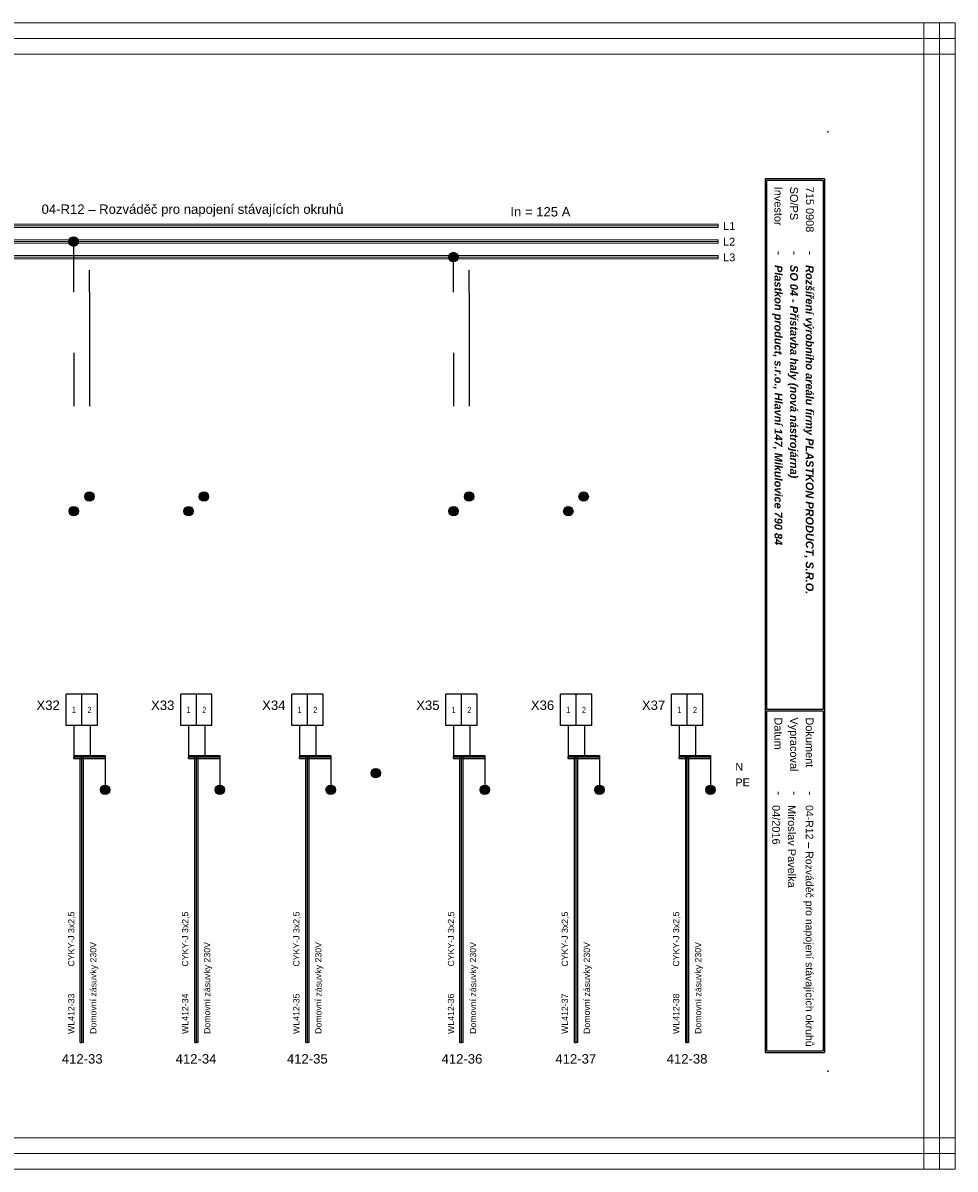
# Model space of a CAD drawing. Extents: x -1152 to 4054, y -4939 to -4246.
# Tile 11 of 19: x 1705 to 2003, y -4939 to -4573. Entities that reach past the tile are written whole.
import ezdxf
from ezdxf.enums import TextEntityAlignment as Align

# ---------------------------------------------------------------- set-up
doc = ezdxf.new("R2010")
doc.units = 0
doc.header["$MEASUREMENT"] = 0
for name, color, linetype in [('1-KRESBA', 7, 'Continuous'), ('__Bílá', 7, 'Continuous'), ('__Oranžová', 30, 'Continuous'), ('__Rudá 010', 10, 'Continuous'), ('__Vínová 220', 220, 'Continuous'), ('__Zelená', 3, 'Continuous')]:
    doc.layers.add(name, color=color, linetype=linetype)
doc.styles.add('Arial', font='arial.ttf')
doc.styles.add('GENERATED_STYLE_1', font='arial.ttf')

# ---------------------------------------------------------------- blocks, each defined once
blk = doc.blocks.new('L0001A02')
at = {"linetype": 'Continuous'}
h = blk.add_hatch(color=256, dxfattribs=at)
edge = h.paths.add_edge_path()
edge.add_arc((0, 0), 1.5, 0, 360)
blk.add_circle((0, 0), 1.5)

msp = doc.modelspace()

# ---------------------------------------------------------------- linework, layer by layer
for p, q in [((1723.63, -4787.73), (1718.63, -4787.73)), ((1718.63, -4797.73), (1718.63, -4787.73)), ((1723.63, -4797.73), (1723.63, -4787.73)), ((1728.63, -4787.73), (1723.63, -4787.73)), ((1723.63, -4797.73), (1723.63, -4787.73)), ((1728.63, -4797.73), (1728.63, -4787.73)), ((1760.25, -4787.73), (1755.25, -4787.73)), ((1755.25, -4797.73), (1755.25, -4787.73)), ((1760.25, -4797.73), (1760.25, -4787.73)), ((1765.25, -4787.73), (1760.25, -4787.73)), ((1760.25, -4797.73), (1760.25, -4787.73)), ((1765.25, -4797.73), (1765.25, -4787.73)), ((1795.73, -4787.73), (1790.73, -4787.73)), ((1790.73, -4797.73), (1790.73, -4787.73)), ((1795.73, -4797.73), (1795.73, -4787.73)), ((1800.73, -4787.73), (1795.73, -4787.73)), ((1795.73, -4797.73), (1795.73, -4787.73)), ((1800.73, -4797.73), (1800.73, -4787.73)), ((1844.95, -4787.73), (1839.95, -4787.73)), ((1839.95, -4797.73), (1839.95, -4787.73)), ((1844.95, -4797.73), (1844.95, -4787.73)), ((1849.95, -4787.73), (1844.95, -4787.73)), ((1844.95, -4797.73), (1844.95, -4787.73)), ((1849.95, -4797.73), (1849.95, -4787.73)), ((1881.57, -4787.73), (1876.57, -4787.73)), ((1876.57, -4797.73), (1876.57, -4787.73)), ((1881.57, -4797.73), (1881.57, -4787.73)), ((1886.57, -4787.73), (1881.57, -4787.73)), ((1881.57, -4797.73), (1881.57, -4787.73)), ((1886.57, -4797.73), (1886.57, -4787.73)), ((1917.05, -4787.73), (1912.05, -4787.73)), ((1912.05, -4797.73), (1912.05, -4787.73)), ((1917.05, -4797.73), (1917.05, -4787.73)), ((1922.05, -4787.73), (1917.05, -4787.73)), ((1917.05, -4797.73), (1917.05, -4787.73)), ((1922.05, -4797.73), (1922.05, -4787.73)), ((1723.63, -4797.73), (1718.63, -4797.73)), ((1728.63, -4797.73), (1723.63, -4797.73)), ((1760.25, -4797.73), (1755.25, -4797.73)), ((1765.25, -4797.73), (1760.25, -4797.73)), ((1795.73, -4797.73), (1790.73, -4797.73)), ((1800.73, -4797.73), (1795.73, -4797.73)), ((1844.95, -4797.73), (1839.95, -4797.73)), ((1849.95, -4797.73), (1844.95, -4797.73)), ((1881.57, -4797.73), (1876.57, -4797.73)), ((1886.57, -4797.73), (1881.57, -4797.73)), ((1917.05, -4797.73), (1912.05, -4797.73)), ((1922.05, -4797.73), (1917.05, -4797.73))]:
    msp.add_line(p, q)
at = {"layer": '1-KRESBA'}
for p, q in [((1721.13, -4659.3), (1721.13, -4643.18)), ((1842.45, -4659.3), (1842.45, -4648.1)), ((1726.13, -4659.3), (1726.13, -4652.27)), ((1847.45, -4659.3), (1847.45, -4652.27)), ((1726.13, -4659.3), (1726.13, -4695.66)), ((1847.45, -4659.3), (1847.45, -4695.66)), ((1721.13, -4678.65), (1721.13, -4695.66)), ((1842.45, -4678.65), (1842.45, -4695.66)), ((1721.13, -4797.73), (1721.13, -4807.73)), ((1726.32, -4797.73), (1726.32, -4807.73)), ((1757.75, -4797.73), (1757.75, -4807.73)), ((1762.95, -4797.73), (1762.95, -4807.73)), ((1793.23, -4797.73), (1793.23, -4807.73)), ((1798.43, -4797.73), (1798.43, -4807.73)), ((1842.45, -4797.73), (1842.45, -4807.73)), ((1847.64, -4797.73), (1847.64, -4807.73)), ((1879.07, -4797.73), (1879.07, -4807.73)), ((1884.27, -4797.73), (1884.27, -4807.73)), ((1914.55, -4797.73), (1914.55, -4807.73)), ((1919.75, -4797.73), (1919.75, -4807.73)), ((1721.13, -4807.23), (1721.13, -4807.73)), ((1721.13, -4807.23), (1731.13, -4807.23)), ((1721.13, -4808.23), (1721.13, -4807.73)), ((1721.13, -4807.73), (1731.13, -4807.73)), ((1721.13, -4808.23), (1731.13, -4808.23)), ((1723.16, -4898.94), (1723.16, -4807.52)), ((1723.16, -4807.52), (1723.66, -4807.52)), ((1723.66, -4898.94), (1723.66, -4807.52)), ((1724.16, -4807.52), (1723.66, -4807.52)), ((1724.16, -4898.94), (1724.16, -4807.52)), ((1731.12, -4807.73), (1731.12, -4817.73)), ((1731.13, -4807.23), (1731.13, -4807.73)), ((1731.13, -4808.23), (1731.13, -4807.73)), ((1757.75, -4807.23), (1757.75, -4807.73)), ((1757.75, -4807.23), (1767.75, -4807.23)), ((1757.75, -4808.23), (1757.75, -4807.73)), ((1757.75, -4807.73), (1767.75, -4807.73)), ((1757.75, -4808.23), (1767.75, -4808.23)), ((1759.78, -4898.94), (1759.78, -4807.52)), ((1759.78, -4807.52), (1760.28, -4807.52)), ((1760.28, -4898.94), (1760.28, -4807.52)), ((1760.78, -4807.52), (1760.28, -4807.52)), ((1760.78, -4898.94), (1760.78, -4807.52)), ((1767.74, -4807.73), (1767.74, -4817.73)), ((1767.75, -4807.23), (1767.75, -4807.73)), ((1767.75, -4808.23), (1767.75, -4807.73)), ((1793.23, -4807.23), (1793.23, -4807.73)), ((1793.23, -4807.23), (1803.23, -4807.23)), ((1793.23, -4808.23), (1793.23, -4807.73)), ((1793.23, -4807.73), (1803.23, -4807.73)), ((1793.23, -4808.23), (1803.23, -4808.23)), ((1795.26, -4898.94), (1795.26, -4807.52)), ((1795.26, -4807.52), (1795.76, -4807.52)), ((1795.76, -4898.94), (1795.76, -4807.52)), ((1796.26, -4807.52), (1795.76, -4807.52)), ((1796.26, -4898.94), (1796.26, -4807.52)), ((1803.22, -4807.73), (1803.22, -4817.73)), ((1803.23, -4807.23), (1803.23, -4807.73)), ((1803.23, -4808.23), (1803.23, -4807.73)), ((1842.45, -4807.23), (1842.45, -4807.73)), ((1842.45, -4807.23), (1852.45, -4807.23)), ((1842.45, -4808.23), (1842.45, -4807.73)), ((1842.45, -4807.73), (1852.45, -4807.73)), ((1842.45, -4808.23), (1852.45, -4808.23)), ((1844.48, -4898.94), (1844.48, -4807.52)), ((1844.48, -4807.52), (1844.98, -4807.52)), ((1844.98, -4898.94), (1844.98, -4807.52)), ((1845.48, -4807.52), (1844.98, -4807.52)), ((1845.48, -4898.94), (1845.48, -4807.52)), ((1852.44, -4807.73), (1852.44, -4817.73)), ((1852.45, -4807.23), (1852.45, -4807.73)), ((1852.45, -4808.23), (1852.45, -4807.73)), ((1879.07, -4807.23), (1879.07, -4807.73)), ((1879.07, -4807.23), (1889.07, -4807.23)), ((1879.07, -4808.23), (1879.07, -4807.73)), ((1879.07, -4807.73), (1889.07, -4807.73)), ((1879.07, -4808.23), (1889.07, -4808.23)), ((1881.1, -4898.94), (1881.1, -4807.52)), ((1881.1, -4807.52), (1881.6, -4807.52)), ((1881.6, -4898.94), (1881.6, -4807.52)), ((1882.1, -4807.52), (1881.6, -4807.52)), ((1882.1, -4898.94), (1882.1, -4807.52)), ((1889.07, -4807.23), (1889.07, -4807.73)), ((1889.07, -4808.23), (1889.07, -4807.73)), ((1889.07, -4807.73), (1889.07, -4817.73)), ((1914.55, -4807.23), (1914.55, -4807.73)), ((1914.55, -4807.23), (1924.55, -4807.23)), ((1914.55, -4808.23), (1914.55, -4807.73)), ((1914.55, -4807.73), (1924.55, -4807.73)), ((1914.55, -4808.23), (1924.55, -4808.23)), ((1916.58, -4898.94), (1916.58, -4807.52)), ((1916.58, -4807.52), (1917.08, -4807.52)), ((1917.08, -4898.94), (1917.08, -4807.52)), ((1917.58, -4807.52), (1917.08, -4807.52)), ((1917.58, -4898.94), (1917.58, -4807.52)), ((1924.55, -4807.23), (1924.55, -4807.73)), ((1924.55, -4808.23), (1924.55, -4807.73)), ((1924.55, -4807.73), (1924.55, -4817.73)), ((1723.16, -4898.94), (1723.66, -4898.94)), ((1724.16, -4898.94), (1723.66, -4898.94)), ((1759.78, -4898.94), (1760.28, -4898.94)), ((1760.78, -4898.94), (1760.28, -4898.94)), ((1795.26, -4898.94), (1795.76, -4898.94)), ((1796.26, -4898.94), (1795.76, -4898.94)), ((1844.48, -4898.94), (1844.98, -4898.94)), ((1845.48, -4898.94), (1844.98, -4898.94)), ((1881.1, -4898.94), (1881.6, -4898.94)), ((1882.1, -4898.94), (1881.6, -4898.94)), ((1916.58, -4898.94), (1917.08, -4898.94)), ((1917.58, -4898.94), (1917.08, -4898.94))]:
    msp.add_line(p, q, dxfattribs=at)
at = {"layer": '__Bílá'}
for p, q in [((1960.95, -4623.12), (1941.95, -4623.12)), ((1941.95, -4623.12), (1941.95, -4902.12)), ((1960.95, -4623.12), (1960.95, -4902.12)), ((1960.45, -4623.62), (1942.45, -4623.62)), ((1942.45, -4623.62), (1942.45, -4792.62)), ((1960.45, -4623.62), (1960.45, -4792.62)), ((1960.45, -4792.62), (1942.45, -4792.62)), ((1960.45, -4793.12), (1942.45, -4793.12)), ((1942.45, -4793.12), (1942.45, -4901.62)), ((1960.45, -4793.12), (1960.45, -4901.62)), ((1942.45, -4901.62), (1960.45, -4901.62)), ((1941.95, -4902.12), (1960.95, -4902.12))]:
    msp.add_line(p, q, dxfattribs=at)
for p in [(1961.95, -4608.12), (1961.95, -4908.12)]:
    msp.add_point(p, dxfattribs=at)
at = {"layer": '__Oranžová', "lineweight": 0}
for p, q in [((1571.95, -4637.62), (1926.95, -4637.62)), ((1571.95, -4638.12), (1926.95, -4638.12)), ((1926.95, -4637.62), (1926.95, -4638.12)), ((1926.95, -4638.62), (1926.95, -4638.12)), ((1571.95, -4638.62), (1926.95, -4638.62)), ((1571.95, -4642.62), (1926.95, -4642.62)), ((1571.95, -4643.12), (1926.95, -4643.12)), ((1571.95, -4643.62), (1926.95, -4643.62)), ((1926.95, -4642.62), (1926.95, -4643.12)), ((1926.95, -4643.62), (1926.95, -4643.12)), ((1571.95, -4647.62), (1926.95, -4647.62)), ((1571.95, -4648.12), (1926.95, -4648.12)), ((1571.95, -4648.62), (1926.95, -4648.62)), ((1926.95, -4647.62), (1926.95, -4648.12)), ((1926.95, -4648.62), (1926.95, -4648.12))]:
    msp.add_line(p, q, dxfattribs=at)
at = {"layer": '__Vínová 220', "lineweight": 0}
for p, q in [((1506.24, -4573.3), (2002.64, -4573.3)), ((1992.64, -4939.38), (1992.64, -4573.3)), ((1992.64, -4573.3), (1997.64, -4573.3)), ((1997.64, -4939.38), (1997.64, -4573.3)), ((2002.64, -4573.3), (1997.64, -4573.3)), ((2002.64, -4573.3), (2002.64, -4578.3)), ((2002.64, -4939.38), (2002.64, -4573.3)), ((1506.24, -4578.3), (2002.64, -4578.3)), ((2002.64, -4583.3), (2002.64, -4578.3)), ((1506.24, -4583.3), (2002.64, -4583.3)), ((1506.24, -4929.38), (2002.64, -4929.38)), ((2002.64, -4929.38), (2002.64, -4934.38)), ((1506.24, -4934.38), (2002.64, -4934.38)), ((2002.64, -4939.38), (2002.64, -4934.38)), ((1506.24, -4939.38), (2002.64, -4939.38)), ((1992.64, -4939.38), (1997.64, -4939.38)), ((2002.64, -4939.38), (1997.64, -4939.38))]:
    msp.add_line(p, q, dxfattribs=at)

# ---------------------------------------------------------------- block references
at = {"layer": '1-KRESBA'}
for p in [(1721.05, -4643.16), (1842.38, -4648.07), (1726.08, -4724.57), (1762.67, -4724.57), (1847.4, -4724.57), (1883.99, -4724.57), (1721.1, -4729.28), (1757.77, -4729.28), (1842.42, -4729.28), (1879.09, -4729.28), (1817.56, -4812.96), (1731.09, -4818.22), (1767.71, -4818.22), (1803.17, -4818.22), (1852.41, -4818.22), (1889.03, -4818.22), (1924.5, -4818.22)]:
    msp.add_blockref('L0001A02', p, dxfattribs=at)

# ---------------------------------------------------------------- texts
at = {"style": 'Arial'}
for tag, p in [('X32', (1716.63, -4792.73)), ('X33', (1753.25, -4792.73)), ('X34', (1788.73, -4792.73)), ('X35', (1837.95, -4792.73)), ('X36', (1874.57, -4792.73)), ('X37', (1910.05, -4792.73))]:
    msp.add_attdef(tag, text='X', height=3, dxfattribs=at).set_placement(p, align=Align.RIGHT)
at = {"style": 'Arial', "width": 0.8}
for tag, p in [('1', (1721.13, -4792.73)), ('2', (1726.13, -4792.73)), ('1', (1757.75, -4792.73)), ('2', (1762.75, -4792.73)), ('1', (1793.23, -4792.73)), ('2', (1798.23, -4792.73)), ('1', (1842.45, -4792.73)), ('2', (1847.45, -4792.73)), ('1', (1879.07, -4792.73)), ('2', (1884.07, -4792.73)), ('1', (1914.55, -4792.73)), ('2', (1919.55, -4792.73))]:
    msp.add_attdef(tag, text='1', height=2, dxfattribs=at).set_placement(p, align=Align.MIDDLE)
at = {"layer": '1-KRESBA', "color": 4, "linetype": 'Continuous', "style": 'Arial'}
msp.add_text('In = 125 A', height=3, dxfattribs=at).set_placement((1860.55, -4635.12))
at = {"layer": '__Bílá', "style": 'Arial'}
for s, height, p in [('Investor', 2.5, (1944.95, -4625.62)), ('SO/PS', 2.5, (1949.95, -4625.62)), ('-', 3, (1944.95, -4646.12)), ('-', 3, (1949.95, -4646.12)), ('-', 3, (1954.95, -4646.12)), ('Datum', 2.5, (1944.95, -4795.12)), ('Vypracoval', 2.5, (1949.95, -4795.12)), ('Dokument', 2.5, (1954.95, -4795.12)), ('-', 3, (1944.95, -4818.62)), ('-', 3, (1949.95, -4818.62)), ('-', 3, (1954.95, -4818.62))]:
    msp.add_text(s, height=height, rotation=270, dxfattribs=at).set_placement(p)
at = {"layer": '__Bílá', "insert": (1710.8, -4635.19), "char_height": 3, "attachment_point": 7, "style": 'Arial'}
msp.add_mtext('04-R12 – Rozváděč pro napojení stávajících okruhů\\P', dxfattribs=at)
at = {"layer": '__Oranžová', "lineweight": 0, "style": 'Arial'}
for s, p in [('L1', (1928.53, -4639.43)), ('L2', (1928.53, -4644.43)), ('L3', (1928.53, -4649.43))]:
    msp.add_text(s, height=2.5, dxfattribs=at).set_placement(p)
at = {"layer": '__Rudá 010', "style": 'Arial'}
for s, p in [('CYKY-J 3x2,5', (1721.29, -4874.69)), ('CYKY-J 3x2,5', (1757.65, -4874.69)), ('CYKY-J 3x2,5', (1793.2, -4874.69)), ('CYKY-J 3x2,5', (1842.61, -4874.69)), ('CYKY-J 3x2,5', (1878.97, -4874.69)), ('CYKY-J 3x2,5', (1914.52, -4874.69)), ('WL412-33', (1721.29, -4896.22)), ('WL412-34', (1757.65, -4896.22)), ('WL412-35', (1793.2, -4896.22)), ('WL412-36', (1842.61, -4896.22)), ('WL412-37', (1878.97, -4896.22)), ('WL412-38', (1914.52, -4896.22))]:
    msp.add_text(s, height=2, rotation=90, dxfattribs=at).set_placement(p)
at = {"layer": '__Rudá 010', "style": 'GENERATED_STYLE_1'}
for s, p in [('412-33', (1723.79, -4905.68)), ('412-34', (1760.15, -4905.68)), ('412-35', (1795.7, -4905.68)), ('412-36', (1845.11, -4905.68)), ('412-37', (1881.47, -4905.68)), ('412-38', (1917.02, -4905.68))]:
    msp.add_text(s, height=3, dxfattribs=at).set_placement(p, align=Align.CENTER)
at = {"layer": '__Rudá 010', "char_height": 2, "width": 62.8406, "attachment_point": 1, "rotation": 90, "style": 'Arial'}
for insert in [(1726.32, -4896.22), (1762.68, -4896.22), (1798.23, -4896.22), (1847.64, -4896.22), (1884, -4896.22), (1919.55, -4896.22)]:
    msp.add_mtext('Domovní zásuvky 230V', dxfattribs=dict(at, insert=insert))
at = {"layer": '__Vínová 220', "char_height": 2.5, "attachment_point": 7, "rotation": 270, "style": 'Arial'}
for s, insert in [('715 0908\\P', (1954.95, -4625.62)), ('{\\fArial|b1|i1|c238|p34;Plastkon product, s.r.o., Hlavní 147, Mikulovice 790 84}', (1944.2, -4650.62)), ('{\\fArial|b1|i1|c238|p34;SO 04 - Přístavba haly (nová nástrojárna)}', (1949.2, -4650.62)), ('{\\fArial|b1|i1|c238|p34;Rozšíření výrobního areálu firmy PLASTKON PRODUCT, S.R.O.}', (1954.2, -4650.62)), ('04/2016\\P', (1944.2, -4823.12)), ('Miroslav Pavelka', (1949.2, -4823.12)), ('{\\H2.4;04-R12 – Rozváděč pro napojení stávajících okruhů}\\P', (1954.2, -4823.12))]:
    msp.add_mtext(s, dxfattribs=dict(at, insert=insert))
at = {"layer": '__Zelená', "color": 4, "linetype": 'Continuous', "style": 'Arial'}
msp.add_text('N', height=2.5, dxfattribs=at).set_placement((1932.43, -4812.17))
at = {"layer": '__Zelená', "linetype": 'Continuous', "style": 'Arial'}
msp.add_text('PE', height=2.5, dxfattribs=at).set_placement((1932.43, -4817.12))

doc.saveas('drawing.dxf')
